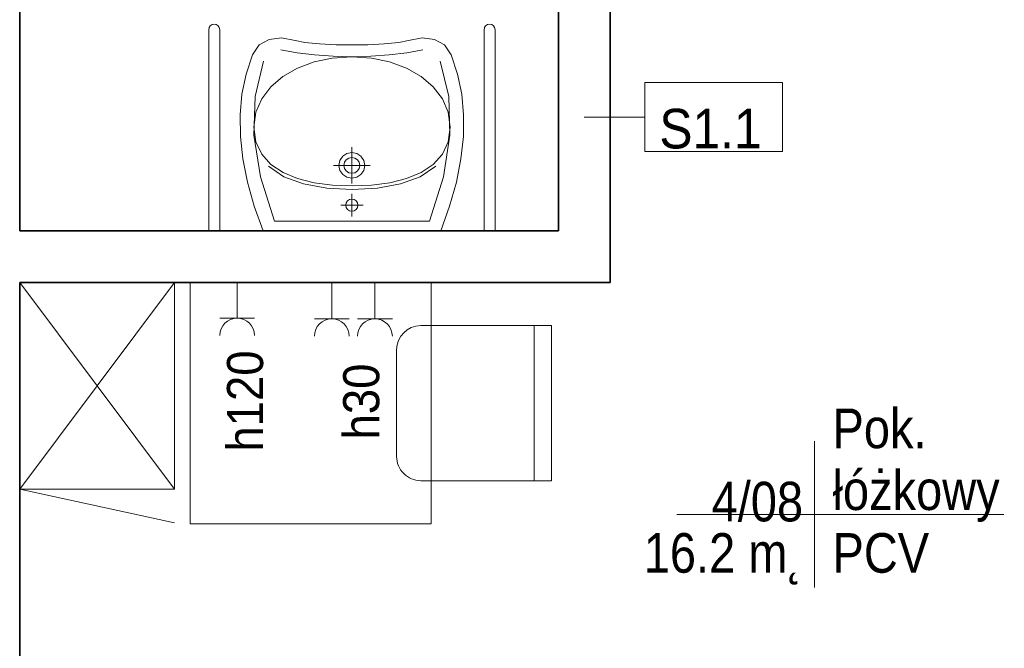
# Model space of a CAD drawing. Header units: centimetres. Extents: x 101 to 4622, y -1383 to 1498.
# Tile 14 of 68: x 2645 to 2931, y -972 to -789. Entities that reach past the tile are written whole.
import ezdxf

# ---------------------------------------------------------------- set-up
doc = ezdxf.new("R2010")
doc.units = ezdxf.units.CM
for name, color, linetype, lineweight in [('A-AREA-IDEN', 2, 'Continuous', 18), ('A-WALL', 113, 'Continuous', 25), ('A-WALL-IDEN', 211, 'Continuous', 18), ('E-ELE-QPM-IDEN', 2, 'Continuous', 18), ('E-ELEC-EQPM', 71, 'Continuous', 18), ('I-FURN', 30, 'Continuous', 18), ('P-SANR-FIXT', 6, 'Continuous', 18)]:
    doc.layers.add(name, color=color, linetype=linetype, lineweight=lineweight)
doc.styles.add('Arial_13', font='arial.ttf', dxfattribs={"width": 0.9, "height": 10.5})
doc.styles.add('Arial_4', font='arial.ttf', dxfattribs={"width": 0.85, "height": 11.5})
doc.styles.add('Arial_6', font='arial.ttf', dxfattribs={"width": 0.9, "height": 11.5})

# ---------------------------------------------------------------- blocks, each defined once
blk = doc.blocks.new('umywalka dla N_65x56 koło - Type 1-1334146-4_piętro II PT - projektowany - PPOŻ B')
at = {"layer": 'P-SANR-FIXT'}
for p, q in [((-29.1, -65.9), (-29.1, -7.5)), ((-25.9, -65.9), (-25.9, -7.5)), ((-15.89, -14.7), (-13.31, -7.5)), ((38.31, -7.5), (40.89, -14.7)), ((50.9, -65.9), (50.9, -7.5)), ((54.1, -7.5), (54.1, -65.9)), ((-14.09, -23.15), (-10.01, -10.3)), ((-10.01, -10.3), (12.5, -10.3)), ((12.5, -10.3), (35.01, -10.3)), ((35.01, -10.3), (39.09, -23.15)), ((10.89, -14.3), (10.75, -14.98)), ((11.26, -13.74), (10.89, -14.3)), ((11.82, -13.36), (11.26, -13.74)), ((12.5, -13.22), (11.82, -13.36)), ((12.5, -18.23), (12.5, -11.72)), ((13.18, -13.36), (12.5, -13.22)), ((13.74, -13.74), (13.18, -13.36)), ((14.11, -14.3), (13.74, -13.74)), ((14.25, -14.98), (14.11, -14.3)), ((-17.85, -21.67), (-15.89, -14.7)), ((15.75, -14.98), (9.25, -14.98)), ((10.75, -14.98), (10.89, -15.66)), ((10.89, -15.66), (11.26, -16.21)), ((11.26, -16.21), (11.82, -16.59)), ((11.82, -16.59), (12.5, -16.73)), ((12.5, -16.73), (13.18, -16.59)), ((13.18, -16.59), (13.74, -16.21)), ((13.74, -16.21), (14.11, -15.66)), ((14.11, -15.66), (14.25, -14.98)), ((40.89, -14.7), (42.85, -21.67)), ((5.06, -19.92), (-1.64, -21.13)), ((12.43, -19.54), (5.06, -19.92)), ((19.81, -19.92), (12.43, -19.54)), ((26.51, -21.13), (19.81, -19.92)), ((-19.18, -28.39), (-17.85, -21.67)), ((-7.63, -24.42), (-3.39, -22.67)), ((-1.64, -21.13), (-7.38, -23.21)), ((-3.39, -22.67), (1.45, -21.46)), ((1.45, -21.46), (6.76, -20.76)), ((6.76, -20.76), (12.43, -20.54)), ((12.5, -22.76), (11.04, -23.06)), ((12.43, -20.54), (18.1, -20.76)), ((12.5, -31.76), (12.5, -21.26)), ((13.96, -23.06), (12.5, -22.76)), ((18.1, -20.76), (23.42, -21.46)), ((23.42, -21.46), (28.26, -22.67)), ((32.25, -23.21), (26.51, -21.13)), ((28.26, -22.67), (32.5, -24.42)), ((42.85, -21.67), (44.18, -28.39)), ((-15.95, -35.24), (-14.09, -23.15)), ((-7.38, -23.21), (-11.89, -26.24)), ((-11.14, -26.76), (-7.63, -24.42)), ((9.04, -25.06), (8.75, -26.51)), ((9.85, -23.86), (9.04, -25.06)), ((11.04, -23.06), (9.85, -23.86)), ((10.38, -25.62), (10.2, -26.51)), ((10.87, -24.89), (10.38, -25.62)), ((11.61, -24.39), (10.87, -24.89)), ((12.5, -24.21), (11.61, -24.39)), ((13.39, -24.39), (12.5, -24.21)), ((14.13, -24.89), (13.39, -24.39)), ((15.15, -23.86), (13.96, -23.06)), ((14.62, -25.62), (14.13, -24.89)), ((14.8, -26.51), (14.62, -25.62)), ((15.96, -25.06), (15.15, -23.86)), ((16.25, -26.51), (15.96, -25.06)), ((36.76, -26.24), (32.25, -23.21)), ((32.5, -24.42), (36.01, -26.76)), ((39.09, -23.15), (40.95, -35.24)), ((-19.89, -34.88), (-19.18, -28.39)), ((-13.8, -29.72), (-11.14, -26.76)), ((7.16, -26.51), (17.84, -26.51)), ((8.75, -26.51), (9.04, -27.97)), ((9.04, -27.97), (9.85, -29.16)), ((10.2, -26.51), (10.38, -27.41)), ((10.38, -27.41), (10.87, -28.14)), ((10.87, -28.14), (11.61, -28.63)), ((13.39, -28.63), (14.13, -28.14)), ((14.13, -28.14), (14.62, -27.41)), ((14.62, -27.41), (14.8, -26.51)), ((15.15, -29.16), (15.96, -27.97)), ((15.96, -27.97), (16.25, -26.51)), ((36.01, -26.76), (38.67, -29.72)), ((44.18, -28.39), (44.89, -34.88)), ((-15.49, -33.33), (-13.8, -29.72)), ((9.85, -29.16), (11.04, -29.97)), ((11.04, -29.97), (12.5, -30.26)), ((11.61, -28.63), (12.5, -28.81)), ((12.5, -28.81), (13.39, -28.63)), ((12.5, -30.26), (13.96, -29.97)), ((13.96, -29.97), (15.15, -29.16)), ((38.67, -29.72), (40.36, -33.33)), ((-16.08, -37.64), (-15.49, -33.33)), ((40.36, -33.33), (40.95, -37.64)), ((-19.97, -41.14), (-19.89, -34.88)), ((-15.64, -46.48), (-15.95, -35.24)), ((40.95, -35.24), (40.64, -46.48)), ((44.89, -34.88), (44.97, -41.14)), ((-15.49, -41.92), (-16.08, -37.64)), ((40.95, -37.64), (40.36, -41.92)), ((-19.42, -47.19), (-19.97, -41.14)), ((-13.79, -45.83), (-15.49, -41.92)), ((40.36, -41.92), (38.68, -45.83)), ((44.97, -41.14), (44.42, -47.19)), ((-18.22, -53.01), (-19.42, -47.19)), ((-13.17, -56.78), (-15.64, -46.48)), ((-11.11, -49.31), (-13.79, -45.83)), ((38.68, -45.83), (36.03, -49.31)), ((40.64, -46.48), (38.17, -56.78)), ((44.42, -47.19), (43.22, -53.01)), ((-7.59, -52.29), (-11.11, -49.31)), ((36.03, -49.31), (32.54, -52.29)), ((-16.38, -58.62), (-18.22, -53.01)), ((-3.33, -54.72), (-7.59, -52.29)), ((32.54, -52.29), (28.31, -54.72)), ((43.22, -53.01), (41.38, -58.62)), ((1.52, -56.54), (-3.33, -54.72)), ((6.84, -57.67), (1.52, -56.54)), ((23.49, -56.54), (18.18, -57.67)), ((28.31, -54.72), (23.49, -56.54)), ((-14.43, -61.47), (-16.38, -58.62)), ((-8.14, -60.01), (-3.44, -59.13)), ((-3.44, -59.13), (1.64, -58.58)), ((1.64, -58.58), (6.99, -58.24)), ((12.52, -58.06), (6.84, -57.67)), ((6.99, -58.24), (12.48, -58.02)), ((12.48, -58.02), (17.98, -58.24)), ((18.18, -57.67), (12.52, -58.06)), ((17.98, -58.24), (23.33, -58.58)), ((23.33, -58.58), (28.41, -59.13)), ((28.41, -59.13), (33.11, -60.01)), ((41.38, -58.62), (39.43, -61.47)), ((-11.49, -63.08), (-14.43, -61.47)), ((-3.96, -62.78), (-7.9, -63.51)), ((-1.14, -62.22), (-3.96, -62.78)), ((3.08, -61.79), (-1.14, -62.22)), ((7.9, -61.54), (3.08, -61.79)), ((12.5, -61.51), (7.9, -61.54)), ((17.1, -61.54), (12.5, -61.51)), ((21.92, -61.79), (17.1, -61.54)), ((26.14, -62.22), (21.92, -61.79)), ((28.96, -62.78), (26.14, -62.22)), ((32.9, -63.51), (28.96, -62.78)), ((39.43, -61.47), (36.49, -63.08)), ((-7.9, -63.51), (-11.49, -63.08)), ((36.49, -63.08), (32.9, -63.51))]:
    blk.add_line(p, q, dxfattribs=at)
for centre in [(-27.5, -65.9), (52.5, -65.9)]:
    blk.add_arc(centre, 1.6, 180, 0, dxfattribs=at)
blk = doc.blocks.new('krzesło - krzesło-823058-4_piętro II PT - projektowany - PPOŻ B')
at = {"layer": 'I-FURN'}
for p, q in [((-22.5, 22.5), (-22.5, -15.5)), ((22.5, 22.5), (-22.5, 22.5)), ((22.5, -15.5), (22.5, 22.5)), ((22.5, 17.5), (-22.5, 17.5)), ((-15.5, -22.5), (15.5, -22.5))]:
    blk.add_line(p, q, dxfattribs=at)
for centre, start, end in [((-15.5, -15.5), 180, 270), ((15.5, -15.5), 270, 0)]:
    blk.add_arc(centre, 7, start, end, dxfattribs=at)
blk = doc.blocks.new('Blat - Blat-V7-4_piętro II PT - projektowany - PPOŻ B')
at = {"layer": 'I-FURN'}
for p, q in [((70, 70), (0, 70)), ((70, 0), (70, 70)), ((0, 0), (70, 0))]:
    blk.add_line(p, q, dxfattribs=at)
blk = doc.blocks.new('szafka szatniowa - szafki bez siedziska-1348991-4_piętro II PT - projektowany - PPOŻ B')
at = {"layer": 'I-FURN'}
for p, q in [((22.5, 0), (-22.5, -60)), ((22.5, -60), (-22.5, 0)), ((22.5, -60), (22.5, 0)), ((-22.5, -60), (22.5, -69.71)), ((-22.5, -60), (22.5, -60))]:
    blk.add_line(p, q, dxfattribs=at)
blk = doc.blocks.new('gniazdo elektryczne pojedyncze - 120-1470673-4_piętro II PT - projektowany - PPOŻ B')
at = {"layer": 'E-ELEC-EQPM'}
for p, q in [((17.5, 17.83), (7.5, 17.83)), ((12.5, 17.83), (12.5, 7.5))]:
    blk.add_line(p, q, dxfattribs=at)
blk.add_arc((12.5, 22.83), 5, 180, 0, dxfattribs=at)
blk = doc.blocks.new('gniazdo elektryczne wielokrotne - 30-1473356-4_piętro II PT - projektowany - PPOŻ B')
at = {"layer": 'E-ELEC-EQPM'}
for p, q in [((17.58, 18), (7.42, 18)), ((12.5, 18), (12.5, 7.5)), ((30.08, 18), (19.92, 18)), ((25, 18), (25, 7.5))]:
    blk.add_line(p, q, dxfattribs=at)
for centre in [(12.5, 23.08), (25, 23.08)]:
    blk.add_arc(centre, 5.08, 180, 0, dxfattribs=at)
blk = doc.blocks.new('METKA_POMIESZCZENIA1 - Rozbudowana - bez ramki-1409110-4_piętro II PT - projektowany - PPOŻ B')
at = {"layer": 'A-AREA-IDEN'}
for p, q in [((0, 0.425), (0, 0)), ((-0.8, 0), (1.1, 0)), ((0, 0), (0, -0.425))]:
    blk.add_line(p, q, dxfattribs=at)
blk = doc.blocks.new('ET sciana_AT7 - 10mm-838066-4_piętro II PT - projektowany - PPOŻ B')
at = {"layer": 'A-WALL-IDEN'}
for p, q in [((-0.4, 0.196875), (0.4, 0.196875)), ((-0.4, -0.203125), (-0.4, 0.196875)), ((0.4, 0.196875), (0.4, -0.203125)), ((-0.4, -0.203125), (0.4, -0.203125))]:
    blk.add_line(p, q, dxfattribs=at)

msp = doc.modelspace()

# ---------------------------------------------------------------- linework, layer by layer
at = {"layer": 'A-WALL', "color": 7, "lineweight": 35}
for p, q in [((2644.54, -850.38), (2644.54, -560.88)), ((2801.04, -761.68), (2801.04, -850.38)), ((2816.04, -865.38), (2816.04, -761.68)), ((2801.04, -850.38), (2644.54, -850.38)), ((2644.54, -865.38), (2816.04, -865.38)), ((2644.54, -1187.38), (2644.54, -865.38))]:
    msp.add_line(p, q, dxfattribs=at)
at = {"layer": 'A-WALL-IDEN'}
msp.add_line((2808.54, -817.35), (2826.13, -817.35), dxfattribs=at)

# ---------------------------------------------------------------- block references
at = {"layer": 'A-AREA-IDEN', "xscale": 49.99999999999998, "yscale": 49.99999999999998, "zscale": 49.99999999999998}
msp.add_blockref('METKA_POMIESZCZENIA1 - Rozbudowana - bez ramki-1409110-4_piętro II PT - projektowany - PPOŻ B', (2875.45, -932.68), dxfattribs=at)
at = {"layer": 'A-WALL-IDEN', "xscale": 49.99999999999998, "yscale": 49.99999999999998, "zscale": 49.99999999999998}
msp.add_blockref('ET sciana_AT7 - 10mm-838066-4_piętro II PT - projektowany - PPOŻ B', (2846.13, -817.2), dxfattribs=at)
at = {"layer": 'E-ELEC-EQPM', "rotation": 180}
for name, p in [('gniazdo elektryczne pojedyncze - 120-1470673-4_piętro II PT - projektowany - PPOŻ B', (2720.22, -857.88)), ('gniazdo elektryczne wielokrotne - 30-1473356-4_piętro II PT - projektowany - PPOŻ B', (2760.22, -857.88))]:
    msp.add_blockref(name, p, dxfattribs=at)
at = {"layer": 'I-FURN'}
msp.add_blockref('szafka szatniowa - szafki bez siedziska-1348991-4_piętro II PT - projektowany - PPOŻ B', (2667.04, -865.38), dxfattribs=at)
for name, p, rotation in [('Blat - Blat-V7-4_piętro II PT - projektowany - PPOŻ B', (2694.04, -865.38), 269.9999999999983), ('krzesło - krzesło-823058-4_piętro II PT - projektowany - PPOŻ B', (2776.54, -900.38), 269.9999999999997)]:
    msp.add_blockref(name, p, dxfattribs=dict(at, rotation=rotation))
at = {"layer": 'P-SANR-FIXT', "rotation": 180}
msp.add_blockref('umywalka dla N_65x56 koło - Type 1-1334146-4_piętro II PT - projektowany - PPOŻ B', (2753.54, -857.88), dxfattribs=at)

# ---------------------------------------------------------------- texts
at = {"layer": 'A-AREA-IDEN', "char_height": 11.5, "line_spacing_factor": 0.936439, "style": 'Arial_4'}
for s, insert, width, attachment_point in [('\\pt42.49997,84.99995,127.50004,170.00002,212.49999,254.99996,297.50005,340.00003,382.5,424.99998,467.49995,510.00004,552.50002,594.99999,637.49997,679.99994,722.50003,765.00001,807.49998,849.99996,892.50005,935.00002,977.5,1019.99998,1062.49995,1105.00004,1147.50002,1189.99999,1232.49997,1275.00006,1317.50003,1360.00001;Pok.\\Płóżkowy 1os.', (2880.66, -934.87), 77.0525, 7), ('\\pxqr,t3.69565,7.3913,11.08696,14.78261,18.47826,22.17391,25.86957,29.56522,33.26087,36.95652,40.65217,44.34783,48.04348,51.73913,55.43478,59.13043,62.82609,66.52174,70.21739,73.91304,77.6087,81.30435,85,88.69565,92.3913,96.08696,99.78261,103.47826,107.17391,110.86957,114.56522,118.26087;{4/08}', (2872.12, -934.87), 26.435, 9), ('\\pt42.49997,84.99995,127.50004,170.00002,212.49999,254.99996,297.50005,340.00003,382.5,424.99998,467.49995,510.00004,552.50002,594.99999,637.49997,679.99994,722.50003,765.00001,807.49998,849.99996,892.50005,935.00002,977.5,1019.99998,1062.49995,1105.00004,1147.50002,1189.99999,1232.49997,1275.00006,1317.50003,1360.00001;16.2 m˛', (2872.12, -938.1), 45.815, 3), ('\\pxt3.69565,7.3913,11.08696,14.78261,18.47826,22.17391,25.86957,29.56522,33.26087,36.95652,40.65217,44.34783,48.04348,51.73913,55.43478,59.13043,62.82609,66.52174,70.21739,73.91304,77.6087,81.30435,85,88.69565,92.3913,96.08696,99.78261,103.47826,107.17391,110.86957,114.56522,118.26087;{PCV}', (2880.66, -938.1), 28.135, 1)]:
    msp.add_mtext(s, dxfattribs=dict(at, insert=insert, width=width, attachment_point=attachment_point))
at = {"layer": 'A-WALL-IDEN', "insert": (2845.23, -820.78), "char_height": 11.5, "width": 29.79, "attachment_point": 5, "line_spacing_factor": 0.936439, "style": 'Arial_6'}
msp.add_mtext('\\pxqc,t4.96957,9.93913,14.9087,19.87826,24.84783,29.81739,34.78696,39.75652,44.72609,49.69565,54.66522,59.63478,64.60435,69.57391,74.54348,79.51304,84.48261,89.45217,94.42174,99.3913,104.36087,109.33043,114.3,119.26957,124.23913,129.2087,134.17826,139.14783,144.11739,149.08696,154.05652,159.02609;{S1.1}', dxfattribs=at)
at = {"layer": 'E-ELE-QPM-IDEN', "char_height": 10.5, "attachment_point": 5, "rotation": 90, "line_spacing_factor": 0.936439, "style": 'Arial_13'}
for s, insert, width in [('\\pxqc,t5.35714,10.71429,16.07143,21.42857,26.78571,32.14286,37.5,42.85714,48.21429,53.57143,58.92857,64.28571,69.64286,75,80.35714,85.71429,91.07143,96.42857,101.78571,107.14286,112.5,117.85714,123.21429,128.57143,133.92857,139.28571,144.64286,150,155.35714,160.71429,166.07143,171.42857;{h120}', (2710.08, -899.76), 30.06), ('\\pxqc,t5.35714,10.71429,16.07143,21.42857,26.78571,32.14286,37.5,42.85714,48.21429,53.57143,58.92857,64.28571,69.64286,75,80.35714,85.71429,91.07143,96.42857,101.78571,107.14286,112.5,117.85714,123.21429,128.57143,133.92857,139.28571,144.64286,150,155.35714,160.71429,166.07143,171.42857;{h30}', (2743.83, -899.91), 22.635)]:
    msp.add_mtext(s, dxfattribs=dict(at, insert=insert, width=width))

doc.saveas('drawing.dxf')
